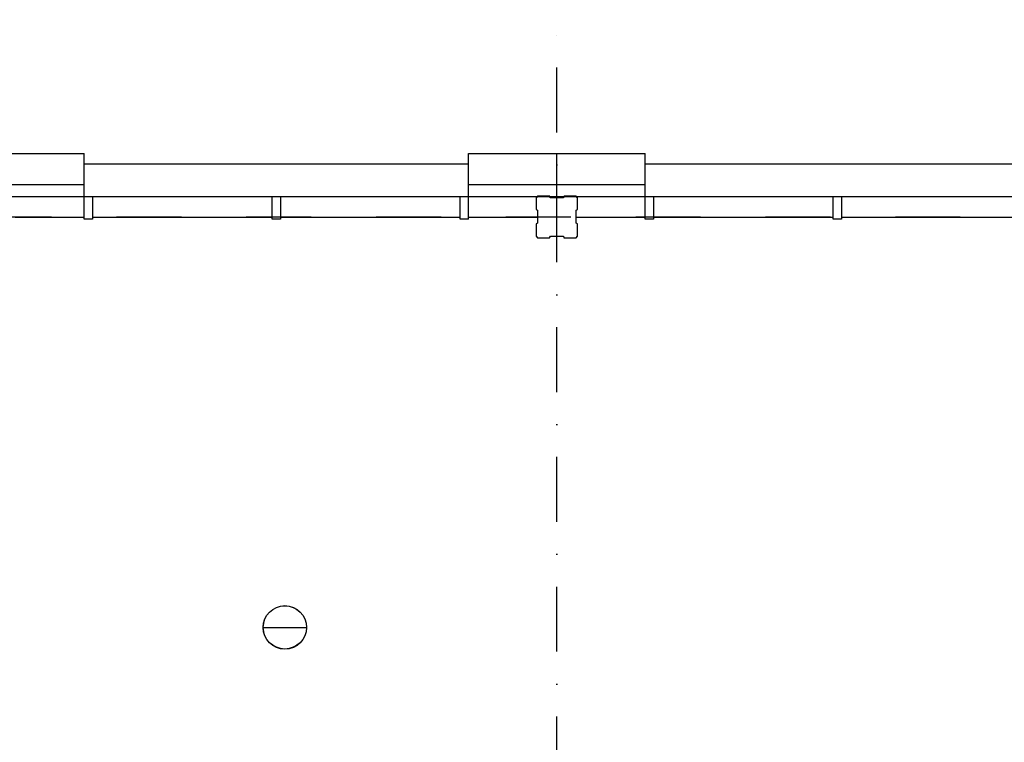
# Model space of a CAD drawing. Extents: x 36324 to 146208, y -50294 to 26426.
# Tile 38 of 39: x 115991 to 125472, y 19337 to 26298. Entities that reach past the tile are written whole.
import ezdxf

# ---------------------------------------------------------------- set-up
doc = ezdxf.new("R2010")
doc.units = 0
doc.header["$LTSCALE"] = 100
doc.linetypes.add('B0302', pattern=[12.5, 6.25, -3.125, 0, -3.125])
doc.layers.add('Bouwkundig', color=253, linetype='CONTINUOUS')
doc.layers.add('Stramien', color=252, linetype='B0302')

msp = doc.modelspace()

# ---------------------------------------------------------------- linework, layer by layer
at = {"layer": 'Bouwkundig', "linetype": 'Continuous'}
for p, q in [((114912.8, 25010.3), (116612.8, 25010.3)), ((116612.8, 24376.3), (116612.8, 25010.3)), ((120312.8, 24376.3), (120312.8, 25010.3)), ((120312.8, 25010.3), (122012.8, 25010.3)), ((121162.8, 24596.3), (121162.8, 25010.3)), ((122012.8, 24376.3), (122012.8, 25010.3)), ((116612.8, 24910.3), (120312.8, 24910.3)), ((122012.8, 24910.3), (125712.8, 24910.3)), ((114912.8, 24710.3), (116612.8, 24710.3)), ((120312.8, 24710.3), (122012.8, 24710.3)), ((110162.9, 24596.3), (132162.8, 24596.3)), ((116692.8, 24596.3), (116692.8, 24376.3)), ((118422.8, 24376.3), (118422.8, 24596.3)), ((118502.8, 24596.3), (118502.8, 24376.3)), ((120232.8, 24376.3), (120232.8, 24596.3)), ((122092.8, 24596.3), (122092.8, 24376.3)), ((123822.8, 24376.3), (123822.8, 24596.3)), ((123902.8, 24596.3), (123902.8, 24376.3)), ((115947.8, 24396.3), (116612.8, 24396.3)), ((116692.8, 24376.3), (116612.8, 24376.3)), ((116692.8, 24396.3), (118422.8, 24396.3)), ((118502.8, 24376.3), (118422.8, 24376.3)), ((118502.8, 24396.3), (120232.8, 24396.3)), ((120312.8, 24376.3), (120232.8, 24376.3)), ((120312.8, 24396.3), (120977.8, 24396.3)), ((121347.8, 24396.3), (122012.8, 24396.3)), ((122092.8, 24376.3), (122012.8, 24376.3)), ((122092.8, 24396.3), (123822.8, 24396.3)), ((123902.8, 24376.3), (123822.8, 24376.3)), ((123902.8, 24396.3), (125632.8, 24396.3)), ((118334.9, 20444.4), (118753.8, 20444.4))]:
    msp.add_line(p, q, dxfattribs=at)
msp.add_lwpolyline([(120962.8, 24211.8), (120977.8, 24196.8), (121092.8, 24196.8), (121100.8, 24211.8), (121225.8, 24211.8), (121230.8, 24196.8), (121347.8, 24196.8), (121362.8, 24211.8), (121362.8, 24330.8), (121347.8, 24338.8), (121347.8, 24463.8), (121362.8, 24468.8), (121362.8, 24581.8), (121347.8, 24596.8), (121232.8, 24596.8), (121224.8, 24581.8), (121099.8, 24581.8), (121094.8, 24596.8), (120977.8, 24596.8), (120962.8, 24581.8), (120962.8, 24470.8), (120977.8, 24462.8), (120977.8, 24337.8), (120962.8, 24332.8), (120962.8, 24211.8)], dxfattribs=at)
for radius in [209.5, 208.2]:
    msp.add_circle((118544.3, 20444.4), radius, dxfattribs=at)
at = {"layer": 'Stramien'}
for p, q in [((121162.8, -49794.2), (121162.8, 26297.9)), ((133798.8, 24396.8), (91537.9, 24396.8))]:
    msp.add_line(p, q, dxfattribs=at)

doc.saveas('drawing.dxf')
